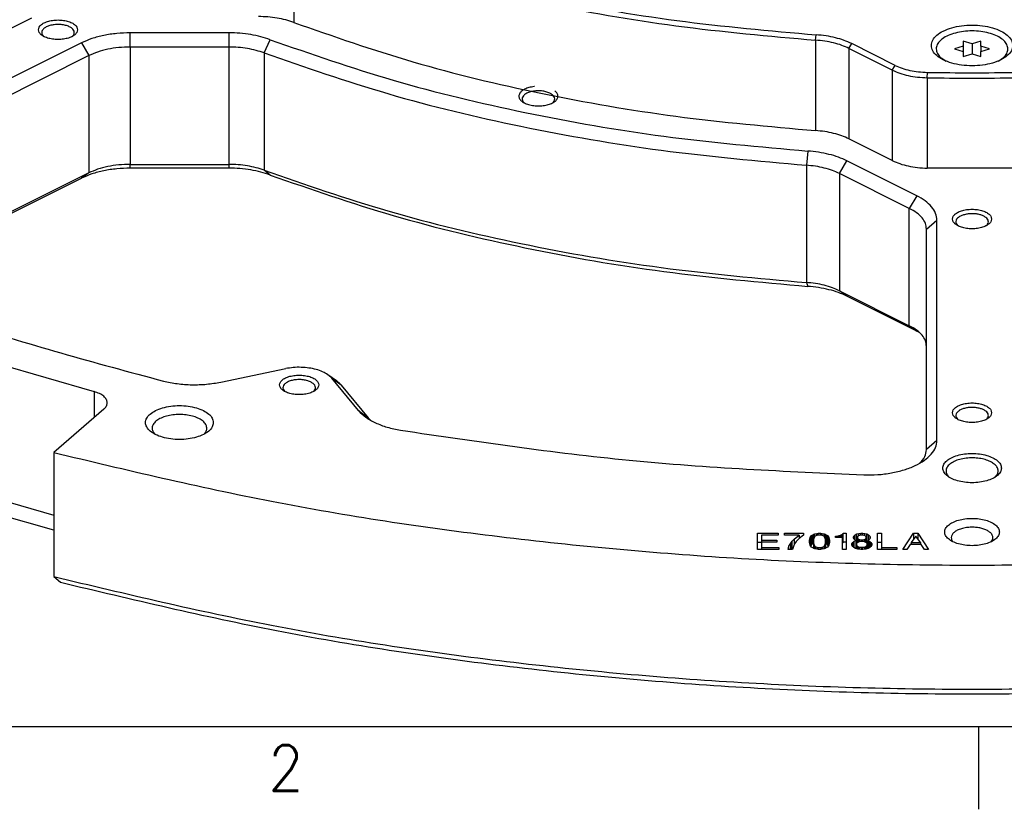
# Model space of a CAD drawing. Header units: inches. Extents: x -343 to 520, y -275 to 283.
# Tile 5 of 42: x -198 to -122, y -275 to -215. Entities that reach past the tile are written whole.
import ezdxf

# ---------------------------------------------------------------- set-up
doc = ezdxf.new("R2010")
doc.units = ezdxf.units.IN
doc.layers.add('1', color=7, linetype='Continuous')
doc.styles.add('CONVERTER_11', font='txt.shx', dxfattribs={"width": 0.9})

# ---------------------------------------------------------------- blocks, each defined once
blk = doc.blocks.new('0515-2034_4__134', base_point=(-127.635, -217.979))
at = {"color": 7, "linetype": 'Continuous'}
for p, q in [((-125.525, -216.844), (-126.2, -217.039)), ((-124.85, -216.649), (-125.525, -216.454)), ((-125.525, -216.454), (-125.525, -216.844)), ((-125.525, -216.844), (-125.525, -217.234)), ((-124.175, -216.454), (-124.85, -216.649)), ((-124.85, -216.649), (-124.85, -217.429)), ((-124.175, -216.844), (-124.175, -216.454)), ((-124.175, -216.844), (-124.175, -217.234)), ((-123.5, -217.039), (-124.175, -216.844)), ((-126.2, -217.039), (-125.525, -217.234)), ((-125.525, -217.234), (-125.525, -217.623)), ((-125.525, -217.623), (-124.85, -217.429)), ((-124.85, -217.429), (-124.175, -217.623)), ((-124.175, -217.234), (-123.5, -217.039)), ((-124.175, -217.623), (-124.175, -217.234)), ((-126.953, -217.933), (-127.095, -217.833)), ((-127.095, -217.833), (-126.849, -217.979)), ((-122.85, -217.979), (-122.605, -217.833)), ((-122.748, -217.934), (-122.605, -217.833))]:
    blk.add_line(p, q, dxfattribs=at)
blk.add_open_spline([(-122.605, -217.833), (-122.492, -217.742), (-122.284, -217.576), (-122.098, -217.234), (-122.091, -216.868), (-122.268, -216.526), (-122.59, -216.232), (-123.035, -215.989), (-123.58, -215.805), (-124.196, -215.69), (-124.85, -215.651), (-125.504, -215.69), (-126.12, -215.805), (-126.665, -215.989), (-127.11, -216.232), (-127.432, -216.526), (-127.609, -216.868), (-127.602, -217.234), (-127.416, -217.576), (-127.208, -217.742), (-127.095, -217.833)], degree=3, knots=[0, 0, 0, 0, 0.431161, 0.7939, 1.127127, 1.486342, 1.912254, 2.418235, 2.997558, 3.631415, 4.294123, 4.956832, 5.590688, 6.170011, 6.675992, 7.101904, 7.461119, 7.794346, 8.157085, 8.588246, 8.588246, 8.588246, 8.588246], dxfattribs=at)
blk = doc.blocks.new('E7018-22581_smp_connector_ring__143', base_point=(-216.35, -226.202))
at = {"color": 1, "linetype": 'Continuous'}
for p, q in [((-176.93, -208.071), (-176.93, -215.017)), ((-136.86, -216.37), (-136.819, -215.962)), ((-136.86, -216.37), (-136.86, -223.316)), ((-134.303, -217.007), (-134.091, -216.641)), ((-134.303, -217.007), (-134.303, -223.953)), ((-130.974, -218.672), (-130.761, -218.306)), ((-130.974, -218.672), (-130.974, -225.618)), ((-128.296, -219.256), (-128.284, -218.847)), ((-128.296, -219.256), (-128.296, -226.202))]:
    blk.add_line(p, q, dxfattribs=at)
at = {"color": 7, "linetype": 'Continuous'}
for p, q in [((-130.761, -218.306), (-134.091, -216.641)), ((-130.974, -218.672), (-134.303, -217.007)), ((-130.974, -225.618), (-134.303, -223.953)), ((-121.404, -226.202), (-128.296, -226.202))]:
    blk.add_line(p, q, dxfattribs=at)
for points, knots in [([(-176.749, -207.692), (-173.727, -208.744), (-167.526, -210.902), (-157.73, -213.225), (-147.439, -215.024), (-140.389, -215.647), (-136.819, -215.962)], [0, 0, 0, 0, 9.594952, 19.684152, 30.161489, 40.908629, 40.908629, 40.908629, 40.908629]), ([(-176.93, -208.071), (-173.897, -209.127), (-167.675, -211.292), (-157.845, -213.624), (-147.518, -215.429), (-140.443, -216.054), (-136.86, -216.37)], [0, 0, 0, 0, 9.628345, 19.752659, 30.266459, 41.051003, 41.051003, 41.051003, 41.051003]), ([(-176.93, -215.017), (-177.133, -214.948), (-177.552, -214.805), (-178.218, -214.67), (-178.919, -214.58), (-179.397, -214.569), (-179.639, -214.563)], [0, 0, 0, 0, 0.643206, 1.325947, 2.036172, 2.760468, 2.760468, 2.760468, 2.760468]), ([(-176.93, -215.017), (-173.897, -216.072), (-167.675, -218.238), (-157.845, -220.569), (-147.518, -222.375), (-140.443, -222.999), (-136.86, -223.316)], [0, 0, 0, 0, 9.628345, 19.752659, 30.266459, 41.051003, 41.051003, 41.051003, 41.051003]), ([(-121.725, -216.779), (-121.749, -216.639), (-121.8, -216.335), (-122.159, -215.955), (-122.66, -215.64), (-123.308, -215.401), (-124.052, -215.25), (-124.85, -215.199), (-125.648, -215.25), (-126.393, -215.401), (-127.039, -215.64), (-127.546, -215.955), (-127.887, -216.335), (-128.016, -216.779), (-127.887, -217.223), (-127.546, -217.603), (-127.039, -217.918), (-126.393, -218.158), (-125.648, -218.308), (-124.85, -218.359), (-124.052, -218.308), (-123.308, -218.158), (-122.66, -217.918), (-122.159, -217.603), (-121.8, -217.223), (-121.749, -216.919), (-121.725, -216.779)], [0, 0, 0, 0, 0.418189, 0.907549, 1.500299, 2.193506, 2.963191, 3.773751, 4.584311, 5.353996, 6.047203, 6.639953, 7.129314, 7.547502, 7.965691, 8.455051, 9.047801, 9.741008, 10.510693, 11.321253, 12.131813, 12.901498, 13.594705, 14.187455, 14.676816, 15.095004, 15.095004, 15.095004, 15.095004]), ([(-134.091, -216.641), (-134.286, -216.553), (-134.692, -216.37), (-135.355, -216.178), (-136.07, -216.031), (-136.566, -215.985), (-136.819, -215.962)], [0, 0, 0, 0, 0.641137, 1.333713, 2.066808, 2.827318, 2.827318, 2.827318, 2.827318]), ([(-134.303, -217.007), (-134.486, -216.924), (-134.866, -216.752), (-135.488, -216.573), (-136.159, -216.435), (-136.624, -216.392), (-136.86, -216.37)], [0, 0, 0, 0, 0.601066, 1.250356, 1.937632, 2.650611, 2.650611, 2.650611, 2.650611]), ([(-130.761, -218.306), (-130.586, -218.384), (-130.219, -218.548), (-129.615, -218.706), (-128.963, -218.816), (-128.513, -218.836), (-128.284, -218.847)], [0, 0, 0, 0, 0.57564, 1.202739, 1.867572, 2.553774, 2.553774, 2.553774, 2.553774]), ([(-130.974, -218.672), (-130.784, -218.757), (-130.387, -218.933), (-129.734, -219.104), (-129.03, -219.223), (-128.543, -219.245), (-128.296, -219.256)], [0, 0, 0, 0, 0.622313, 1.300259, 2.018997, 2.760837, 2.760837, 2.760837, 2.760837]), ([(-134.303, -223.953), (-134.486, -223.87), (-134.866, -223.698), (-135.488, -223.518), (-136.159, -223.381), (-136.624, -223.338), (-136.86, -223.316)], [0, 0, 0, 0, 0.601066, 1.250356, 1.937632, 2.650611, 2.650611, 2.650611, 2.650611]), ([(-130.974, -225.618), (-130.784, -225.702), (-130.387, -225.879), (-129.734, -226.049), (-129.03, -226.169), (-128.543, -226.191), (-128.296, -226.202)], [0, 0, 0, 0, 0.622313, 1.300259, 2.018997, 2.760837, 2.760837, 2.760837, 2.760837])]:
    blk.add_open_spline(points, degree=3, knots=knots, dxfattribs=at)
for points in [[(-128.284, -218.847), (-127.14, -218.863), (-124.85, -218.895), (-122.56, -218.863), (-121.416, -218.847)], [(-128.296, -219.256), (-127.147, -219.273), (-124.85, -219.305), (-122.553, -219.273), (-121.404, -219.256)]]:
    blk.add_open_spline(points, degree=3, dxfattribs=at)
blk = doc.blocks.new('N2398-62570_port_scale_rf_probe_card_ring__145', base_point=(-216.35, -226.202))
for name, p in [('E7018-22581_smp_connector_ring__143', (-216.35, -226.202)), ('0515-2034_4__134', (-127.635, -217.979))]:
    blk.add_blockref(name, p)
blk = doc.blocks.new('psrf_probe_card_unit__146', base_point=(-216.35, -226.202))
blk.add_blockref('N2398-62570_port_scale_rf_probe_card_ring__145', (-216.35, -226.202))
blk = doc.blocks.new('probecard_stiffener_1__147', base_point=(-277.25, -266.577))
at = {"color": 7, "linetype": 'Continuous'}
for p, q in [((-197.055, -214.678), (-220.988, -226.644)), ((-196.157, -216.062), (-196.139, -216.079)), ((-193.922, -216.08), (-193.883, -216.039)), ((-181.912, -215.811), (-189.489, -215.811)), ((-193.237, -216.587), (-217.17, -228.554)), ((-181.912, -216.904), (-189.489, -216.904)), ((-192.671, -217.563), (-216.604, -229.529)), ((-158.447, -219.939), (-158.477, -219.942)), ((-156.882, -220.268), (-156.89, -220.262)), ((-159.27, -221.161), (-159.252, -221.178)), ((-157.035, -221.178), (-156.996, -221.138)), ((-189.489, -225.911), (-181.912, -225.911)), ((-129.102, -228.318), (-134.46, -225.639)), ((-192.671, -226.57), (-209.624, -235.046)), ((-181.912, -226.203), (-189.489, -226.203)), ((-129.668, -229.293), (-135.026, -226.614)), ((-209.477, -235.099), (-193.237, -226.98)), ((-127.55, -247.114), (-127.55, -230.191)), ((-128.35, -247.807), (-128.35, -230.884)), ((-125.976, -230.597), (-125.958, -230.614)), ((-123.742, -230.615), (-123.703, -230.574)), ((-135.026, -235.621), (-129.668, -238.3)), ((-129.102, -238.71), (-134.46, -236.031)), ((-129.064, -238.729), (-128.889, -238.826)), ((-200.047, -241.107), (-192.253, -243.357)), ((-182.537, -242.633), (-177.546, -241.599)), ((-173.655, -242.529), (-174.308, -242.067)), ((-171.95, -244.825), (-174.018, -242.33)), ((-177.638, -243.334), (-177.621, -243.351)), ((-175.404, -243.352), (-175.365, -243.311)), ((-173.279, -242.869), (-171.211, -245.365)), ((-191.521, -244.723), (-195.352, -248.041)), ((-171.108, -245.48), (-171.013, -245.57)), ((-125.976, -245.472), (-125.958, -245.489)), ((-123.742, -245.49), (-123.703, -245.449)), ((-187.647, -246.573), (-187.525, -246.665)), ((-195.352, -248.041), (-195.352, -257.567)), ((-128.888, -248.874), (-128.879, -248.865)), ((-126.652, -249.885), (-126.576, -249.956)), ((-123.125, -249.955), (-123.085, -249.921)), ((-200.047, -251.499), (-195.352, -252.855)), ((-141.33, -255.484), (-141.33, -254.234)), ((-141.33, -254.234), (-139.727, -254.234)), ((-141.02, -254.391), (-141.02, -254.766)), ((-139.727, -254.391), (-141.02, -254.391)), ((-139.727, -254.234), (-139.727, -254.391)), ((-139.248, -254.234), (-137.786, -254.234)), ((-139.248, -254.391), (-139.248, -254.234)), ((-138.123, -254.391), (-139.248, -254.391)), ((-138.658, -254.859), (-138.489, -254.672)), ((-138.489, -254.672), (-138.123, -254.391)), ((-138.489, -255.063), (-138.489, -254.672)), ((-138.123, -254.641), (-138.348, -254.875)), ((-137.786, -254.375), (-138.123, -254.641)), ((-138.123, -254.391), (-138.123, -254.641)), ((-137.786, -254.234), (-137.786, -254.375)), ((-137.336, -254.797), (-137.308, -254.656)), ((-137.308, -254.656), (-137.28, -254.563)), ((-137.308, -255.063), (-137.308, -254.656)), ((-137.28, -254.563), (-137.223, -254.484)), ((-137.28, -255.156), (-137.28, -254.563)), ((-137.223, -254.484), (-137.167, -254.422)), ((-137.223, -255.177), (-137.223, -254.484)), ((-137.167, -254.422), (-137.083, -254.359)), ((-137.167, -255.115), (-137.167, -254.422)), ((-137.083, -254.359), (-136.998, -254.313)), ((-137.083, -255.052), (-137.083, -254.359)), ((-136.998, -254.594), (-137.027, -254.766)), ((-136.998, -254.313), (-136.914, -254.281)), ((-136.998, -254.594), (-136.998, -254.313)), ((-136.942, -254.516), (-136.998, -254.594)), ((-136.886, -254.469), (-136.942, -254.516)), ((-136.914, -254.281), (-136.773, -254.25)), ((-136.914, -254.492), (-136.914, -254.281)), ((-136.773, -254.422), (-136.886, -254.469)), ((-136.773, -254.25), (-136.661, -254.234)), ((-136.773, -254.422), (-136.773, -254.25)), ((-136.661, -254.391), (-136.773, -254.422)), ((-136.661, -254.234), (-136.464, -254.234)), ((-136.661, -254.391), (-136.661, -254.234)), ((-136.464, -254.391), (-136.661, -254.391)), ((-136.464, -254.234), (-136.352, -254.25)), ((-136.464, -254.391), (-136.464, -254.234)), ((-136.352, -254.422), (-136.464, -254.391)), ((-136.352, -254.25), (-136.211, -254.281)), ((-136.352, -254.422), (-136.352, -254.25)), ((-136.239, -254.469), (-136.352, -254.422)), ((-136.183, -254.516), (-136.239, -254.469)), ((-136.211, -254.281), (-136.127, -254.313)), ((-136.211, -254.492), (-136.211, -254.281)), ((-136.127, -254.594), (-136.183, -254.516)), ((-136.127, -254.594), (-136.127, -254.313)), ((-136.127, -254.313), (-136.042, -254.359)), ((-136.098, -254.766), (-136.127, -254.594)), ((-136.042, -254.359), (-135.958, -254.422)), ((-136.042, -255.052), (-136.042, -254.359)), ((-135.958, -254.422), (-135.902, -254.484)), ((-135.958, -255.115), (-135.958, -254.422)), ((-135.902, -254.484), (-135.845, -254.563)), ((-135.902, -255.177), (-135.902, -254.484)), ((-135.845, -254.563), (-135.817, -254.656)), ((-135.845, -255.156), (-135.845, -254.563)), ((-135.817, -255.063), (-135.817, -254.656)), ((-135.817, -254.656), (-135.789, -254.797)), ((-135.339, -254.453), (-135.283, -254.453)), ((-135.339, -254.578), (-135.339, -254.453)), ((-134.805, -254.578), (-135.339, -254.578)), ((-135.283, -254.453), (-135.142, -254.438)), ((-135.283, -254.453), (-135.283, -254.578)), ((-135.142, -254.438), (-135.058, -254.422)), ((-135.142, -254.438), (-135.142, -254.578)), ((-135.058, -254.422), (-134.945, -254.391)), ((-135.058, -254.422), (-135.058, -254.578)), ((-134.945, -254.391), (-134.861, -254.344)), ((-134.945, -254.391), (-134.945, -254.578)), ((-134.861, -254.344), (-134.777, -254.281)), ((-134.861, -254.344), (-134.861, -254.578)), ((-134.805, -255.484), (-134.805, -254.578)), ((-134.777, -254.281), (-134.748, -254.234)), ((-134.777, -254.281), (-134.777, -254.974)), ((-134.748, -254.927), (-134.748, -254.234)), ((-134.748, -254.234), (-134.523, -254.234)), ((-134.523, -254.234), (-134.523, -255.484)), ((-133.961, -254.531), (-133.933, -254.453)), ((-133.961, -254.594), (-133.961, -254.531)), ((-133.933, -254.672), (-133.961, -254.594)), ((-133.933, -254.453), (-133.82, -254.359)), ((-133.933, -254.672), (-133.933, -254.453)), ((-133.82, -254.766), (-133.933, -254.672)), ((-133.82, -254.359), (-133.708, -254.297)), ((-133.82, -254.766), (-133.82, -254.359)), ((-133.708, -254.297), (-133.539, -254.25)), ((-133.708, -254.99), (-133.708, -254.297)), ((-133.623, -254.484), (-133.652, -254.531)), ((-133.652, -254.531), (-133.652, -254.594)), ((-133.652, -254.594), (-133.652, -254.958)), ((-133.652, -254.594), (-133.623, -254.641)), ((-133.567, -254.438), (-133.623, -254.484)), ((-133.623, -254.641), (-133.567, -254.688)), ((-133.623, -254.641), (-133.623, -254.938)), ((-133.483, -254.406), (-133.567, -254.438)), ((-133.567, -254.688), (-133.483, -254.719)), ((-133.567, -254.688), (-133.567, -254.914)), ((-133.539, -254.25), (-133.398, -254.234)), ((-133.539, -254.427), (-133.539, -254.25)), ((-133.37, -254.391), (-133.483, -254.406)), ((-133.483, -254.719), (-133.37, -254.734)), ((-133.483, -254.719), (-133.483, -254.888)), ((-133.398, -254.234), (-133.23, -254.234)), ((-133.398, -254.395), (-133.398, -254.234)), ((-133.258, -254.391), (-133.37, -254.391)), ((-133.37, -254.734), (-133.258, -254.734)), ((-133.37, -254.734), (-133.37, -254.875)), ((-133.145, -254.406), (-133.258, -254.391)), ((-133.258, -254.734), (-133.145, -254.719)), ((-133.258, -254.734), (-133.258, -254.875)), ((-133.23, -254.234), (-133.089, -254.25)), ((-133.23, -254.395), (-133.23, -254.234)), ((-133.061, -254.438), (-133.145, -254.406)), ((-133.145, -254.719), (-133.061, -254.688)), ((-133.145, -254.719), (-133.145, -254.888)), ((-133.089, -254.25), (-132.92, -254.297)), ((-133.089, -254.427), (-133.089, -254.25)), ((-133.005, -254.484), (-133.061, -254.438)), ((-133.061, -254.688), (-133.005, -254.641)), ((-133.061, -254.688), (-133.061, -254.914)), ((-132.977, -254.531), (-133.005, -254.484)), ((-133.005, -254.641), (-132.977, -254.594)), ((-133.005, -254.641), (-133.005, -254.938)), ((-132.977, -254.594), (-132.977, -254.531)), ((-132.977, -254.594), (-132.977, -254.958)), ((-132.92, -254.297), (-132.808, -254.359)), ((-132.92, -254.99), (-132.92, -254.297)), ((-132.808, -254.359), (-132.695, -254.453)), ((-132.808, -254.766), (-132.808, -254.359)), ((-132.695, -254.672), (-132.808, -254.766)), ((-132.695, -254.453), (-132.667, -254.531)), ((-132.695, -254.453), (-132.695, -254.672)), ((-132.667, -254.594), (-132.695, -254.672)), ((-132.667, -254.531), (-132.667, -254.594)), ((-132.105, -254.234), (-131.795, -254.234)), ((-132.105, -255.484), (-132.105, -254.234)), ((-131.795, -254.234), (-131.795, -255.328)), ((-130.164, -255.484), (-129.348, -254.234)), ((-129.18, -254.453), (-129.517, -254.953)), ((-129.348, -254.234), (-129.348, -254.703)), ((-129.348, -254.234), (-129.011, -254.234)), ((-128.814, -254.953), (-129.18, -254.453)), ((-129.011, -254.234), (-128.195, -255.484)), ((-129.011, -254.234), (-129.011, -254.684)), ((-141.33, -254.927), (-141.02, -254.927)), ((-139.698, -255.484), (-141.33, -255.484)), ((-141.02, -254.766), (-139.839, -254.766)), ((-141.02, -254.766), (-141.02, -254.922)), ((-139.839, -254.922), (-141.02, -254.922)), ((-141.02, -254.922), (-141.02, -255.328)), ((-141.02, -255.328), (-141.02, -255.484)), ((-141.02, -255.328), (-139.698, -255.328)), ((-139.839, -254.766), (-139.839, -254.922)), ((-139.698, -255.328), (-139.698, -255.484)), ((-138.967, -255.484), (-138.911, -255.234)), ((-138.63, -255.484), (-138.967, -255.484)), ((-138.911, -255.234), (-138.77, -255)), ((-138.911, -255.484), (-138.911, -255.234)), ((-138.77, -255), (-138.658, -254.859)), ((-138.77, -255.484), (-138.77, -255)), ((-138.658, -255.484), (-138.658, -254.859)), ((-138.573, -255.25), (-138.63, -255.484)), ((-138.489, -255.063), (-138.573, -255.25)), ((-138.348, -254.875), (-138.489, -255.063)), ((-137.336, -254.922), (-137.336, -254.797)), ((-137.308, -255.063), (-137.336, -254.922)), ((-137.28, -255.156), (-137.308, -255.063)), ((-137.223, -255.234), (-137.28, -255.156)), ((-137.223, -255.177), (-137.244, -255.206)), ((-137.167, -255.115), (-137.223, -255.177)), ((-137.167, -255.297), (-137.223, -255.234)), ((-137.083, -255.052), (-137.167, -255.115)), ((-137.083, -255.359), (-137.167, -255.297)), ((-137.027, -255.021), (-137.083, -255.052)), ((-136.998, -255.406), (-137.083, -255.359)), ((-137.027, -254.766), (-137.027, -254.953)), ((-137.027, -254.953), (-137.027, -255.391)), ((-137.027, -254.953), (-136.998, -255.125)), ((-136.998, -255.125), (-136.942, -255.203)), ((-136.998, -255.125), (-136.998, -255.406)), ((-136.914, -255.438), (-136.998, -255.406)), ((-136.942, -255.203), (-136.942, -255.427)), ((-136.942, -255.203), (-136.886, -255.25)), ((-136.773, -255.469), (-136.914, -255.438)), ((-136.886, -255.25), (-136.773, -255.297)), ((-136.886, -255.25), (-136.886, -255.444)), ((-136.773, -255.297), (-136.661, -255.328)), ((-136.773, -255.297), (-136.773, -255.469)), ((-136.661, -255.484), (-136.773, -255.469)), ((-136.661, -255.328), (-136.464, -255.328)), ((-136.661, -255.484), (-136.661, -255.328)), ((-136.464, -255.484), (-136.661, -255.484)), ((-136.464, -255.328), (-136.352, -255.297)), ((-136.464, -255.328), (-136.464, -255.484)), ((-136.352, -255.469), (-136.464, -255.484)), ((-136.352, -255.297), (-136.239, -255.25)), ((-136.352, -255.297), (-136.352, -255.469)), ((-136.211, -255.438), (-136.352, -255.469)), ((-136.239, -255.25), (-136.183, -255.203)), ((-136.239, -255.25), (-136.239, -255.444)), ((-136.127, -255.406), (-136.211, -255.438)), ((-136.183, -255.203), (-136.127, -255.125)), ((-136.183, -255.203), (-136.183, -255.427)), ((-136.127, -255.125), (-136.098, -254.953)), ((-136.127, -255.125), (-136.127, -255.406)), ((-136.042, -255.359), (-136.127, -255.406)), ((-136.098, -254.953), (-136.098, -254.766)), ((-136.098, -254.953), (-136.098, -255.391)), ((-136.042, -255.052), (-136.098, -255.021)), ((-135.958, -255.115), (-136.042, -255.052)), ((-135.958, -255.297), (-136.042, -255.359)), ((-135.902, -255.177), (-135.958, -255.115)), ((-135.902, -255.234), (-135.958, -255.297)), ((-135.845, -255.156), (-135.902, -255.234)), ((-135.881, -255.206), (-135.902, -255.177)), ((-135.817, -255.063), (-135.845, -255.156)), ((-135.789, -254.922), (-135.817, -255.063)), ((-135.789, -254.797), (-135.789, -254.922)), ((-134.777, -254.974), (-134.805, -254.995)), ((-134.523, -255.484), (-134.805, -255.484)), ((-134.748, -254.927), (-134.777, -254.974)), ((-134.523, -254.927), (-134.748, -254.927)), ((-134.073, -255.063), (-134.017, -254.953)), ((-134.073, -255.141), (-134.073, -255.063)), ((-134.017, -255.25), (-134.073, -255.141)), ((-134.017, -254.953), (-133.905, -254.859)), ((-134.017, -255.25), (-134.017, -254.953)), ((-133.933, -255.328), (-134.017, -255.25)), ((-133.792, -255.406), (-133.933, -255.328)), ((-133.905, -254.859), (-133.764, -254.797)), ((-133.905, -255.344), (-133.905, -254.859)), ((-133.764, -254.797), (-133.82, -254.766)), ((-133.623, -255.453), (-133.792, -255.406)), ((-133.764, -254.797), (-133.764, -255.414)), ((-133.708, -254.99), (-133.764, -255.021)), ((-133.708, -255), (-133.736, -255.063)), ((-133.736, -255.063), (-133.736, -255.125)), ((-133.736, -255.125), (-133.708, -255.188)), ((-133.736, -255.125), (-133.736, -255.422)), ((-133.623, -254.938), (-133.708, -255)), ((-133.685, -254.984), (-133.708, -254.99)), ((-133.708, -255.188), (-133.623, -255.25)), ((-133.708, -255.188), (-133.708, -255.43)), ((-133.511, -254.891), (-133.623, -254.938)), ((-133.623, -255.25), (-133.623, -255.453)), ((-133.623, -255.25), (-133.511, -255.297)), ((-133.398, -255.484), (-133.623, -255.453)), ((-133.37, -254.875), (-133.511, -254.891)), ((-133.511, -255.297), (-133.511, -255.469)), ((-133.511, -255.297), (-133.37, -255.313)), ((-133.23, -255.484), (-133.398, -255.484)), ((-133.258, -254.875), (-133.37, -254.875)), ((-133.37, -255.313), (-133.37, -255.484)), ((-133.37, -255.313), (-133.258, -255.313)), ((-133.117, -254.891), (-133.258, -254.875)), ((-133.258, -255.313), (-133.117, -255.297)), ((-133.258, -255.313), (-133.258, -255.484)), ((-133.005, -255.453), (-133.23, -255.484)), ((-133.005, -254.938), (-133.117, -254.891)), ((-133.117, -255.297), (-133.005, -255.25)), ((-133.117, -255.297), (-133.117, -255.469)), ((-132.92, -255), (-133.005, -254.938)), ((-133.005, -255.25), (-132.92, -255.188)), ((-133.005, -255.25), (-133.005, -255.453)), ((-132.836, -255.406), (-133.005, -255.453)), ((-132.92, -254.99), (-132.943, -254.984)), ((-132.864, -255.021), (-132.92, -254.99)), ((-132.892, -255.063), (-132.92, -255)), ((-132.92, -255.188), (-132.892, -255.125)), ((-132.92, -255.188), (-132.92, -255.43)), ((-132.892, -255.125), (-132.892, -255.063)), ((-132.892, -255.125), (-132.892, -255.422)), ((-132.808, -254.766), (-132.864, -254.797)), ((-132.864, -254.797), (-132.723, -254.859)), ((-132.864, -254.797), (-132.864, -255.414)), ((-132.695, -255.328), (-132.836, -255.406)), ((-132.723, -254.859), (-132.611, -254.953)), ((-132.723, -255.344), (-132.723, -254.859)), ((-132.611, -255.25), (-132.695, -255.328)), ((-132.611, -254.953), (-132.555, -255.063)), ((-132.611, -255.25), (-132.611, -254.953)), ((-132.555, -255.141), (-132.611, -255.25)), ((-132.555, -255.063), (-132.555, -255.141)), ((-132.105, -254.927), (-131.795, -254.927)), ((-130.614, -255.484), (-132.105, -255.484)), ((-131.795, -255.328), (-130.614, -255.328)), ((-131.795, -255.328), (-131.795, -255.484)), ((-130.614, -255.328), (-130.614, -255.484)), ((-129.855, -255.484), (-130.164, -255.484)), ((-129.602, -255.109), (-129.855, -255.484)), ((-128.758, -255.109), (-129.602, -255.109)), ((-129.517, -254.953), (-129.517, -255.109)), ((-129.517, -254.953), (-128.814, -254.953)), ((-128.814, -254.953), (-128.814, -255.109)), ((-128.505, -255.484), (-128.758, -255.109)), ((-128.195, -255.484), (-128.505, -255.484)), ((-126.343, -254.865), (-126.317, -254.895)), ((-123.38, -254.893), (-123.334, -254.834)), ((-195.352, -257.567), (-194.851, -257.999))]:
    blk.add_line(p, q, dxfattribs=at)
at = {"color": 1, "linetype": 'Continuous'}
for p, q in [((-189.489, -216.904), (-189.489, -215.811)), ((-181.912, -215.811), (-181.912, -216.904)), ((-193.237, -216.587), (-192.671, -217.563)), ((-189.489, -216.904), (-189.489, -225.911)), ((-181.912, -216.904), (-181.912, -225.911)), ((-179.209, -217.355), (-178.729, -216.342)), ((-192.671, -217.563), (-192.671, -226.57)), ((-179.209, -217.355), (-179.209, -226.362)), ((-137.463, -224.889), (-137.575, -225.978)), ((-189.489, -226.203), (-189.489, -225.911)), ((-181.912, -225.911), (-181.912, -226.203)), ((-137.575, -225.978), (-137.575, -234.984)), ((-135.026, -226.614), (-134.46, -225.639)), ((-192.671, -226.57), (-193.237, -226.98)), ((-178.729, -226.735), (-179.209, -226.362)), ((-135.026, -226.614), (-135.026, -235.621)), ((-129.102, -228.318), (-129.668, -229.293)), ((-129.668, -238.3), (-129.668, -229.293)), ((-128.35, -230.884), (-127.55, -230.191)), ((-137.575, -234.984), (-137.463, -235.281)), ((-134.46, -236.031), (-135.026, -235.621)), ((-129.668, -238.3), (-129.102, -238.71)), ((-173.279, -242.869), (-174.018, -242.33)), ((-192.253, -243.357), (-192.253, -245.357)), ((-171.95, -244.825), (-171.211, -245.365)), ((-127.55, -247.114), (-128.35, -247.807))]:
    blk.add_line(p, q, dxfattribs=at)
at = {"color": 7, "linetype": 'Continuous'}
for points, knots in [([(-193.53, -215.575), (-193.544, -215.501), (-193.575, -215.34), (-193.779, -215.145), (-194.059, -214.99), (-194.417, -214.879), (-194.82, -214.822), (-195.24, -214.822), (-195.644, -214.879), (-196, -214.99), (-196.284, -215.145), (-196.478, -215.34), (-196.554, -215.575), (-196.478, -215.81), (-196.284, -216.004), (-196, -216.16), (-195.644, -216.27), (-195.24, -216.327), (-194.82, -216.327), (-194.417, -216.27), (-194.059, -216.16), (-193.779, -216.004), (-193.575, -215.81), (-193.544, -215.648), (-193.53, -215.575)], [0, 0, 0, 0, 0.219862, 0.48285, 0.805647, 1.182902, 1.596944, 2.023888, 2.43793, 2.815186, 3.137982, 3.400971, 3.620832, 3.840694, 4.103682, 4.426479, 4.803735, 5.217776, 5.644721, 6.058762, 6.436018, 6.758815, 7.021803, 7.241665, 7.241665, 7.241665, 7.241665]), ([(-193.883, -216.039), (-193.844, -215.985), (-193.771, -215.88), (-193.783, -215.675), (-193.906, -215.499), (-194.112, -215.355), (-194.386, -215.246), (-194.708, -215.179), (-195.055, -215.158), (-195.401, -215.186), (-195.718, -215.259), (-195.982, -215.374), (-196.178, -215.522), (-196.287, -215.703), (-196.28, -215.908), (-196.199, -216.009), (-196.157, -216.062)], [0, 0, 0, 0, 0.195366, 0.37337, 0.574024, 0.821358, 1.117639, 1.451763, 1.805555, 2.157803, 2.487517, 2.777255, 3.01736, 3.212726, 3.390731, 3.591385, 3.591385, 3.591385, 3.591385]), ([(-189.489, -215.811), (-189.835, -215.821), (-190.515, -215.839), (-191.502, -215.994), (-192.417, -216.225), (-192.972, -216.47), (-193.237, -216.587)], [0, 0, 0, 0, 1.035232, 2.040846, 2.989306, 3.857436, 3.857436, 3.857436, 3.857436]), ([(-178.729, -216.342), (-178.968, -216.261), (-179.46, -216.095), (-180.243, -215.936), (-181.067, -215.83), (-181.629, -215.817), (-181.912, -215.811)], [0, 0, 0, 0, 0.755983, 1.558167, 2.392461, 3.243193, 3.243193, 3.243193, 3.243193]), ([(-189.489, -216.904), (-189.783, -216.912), (-190.361, -216.928), (-191.198, -217.06), (-191.975, -217.255), (-192.446, -217.463), (-192.671, -217.563)], [0, 0, 0, 0, 0.87897, 1.732794, 2.53809, 3.275182, 3.275182, 3.275182, 3.275182]), ([(-179.209, -217.355), (-179.412, -217.286), (-179.83, -217.145), (-180.495, -217.01), (-181.194, -216.92), (-181.672, -216.909), (-181.912, -216.904)], [0, 0, 0, 0, 0.641872, 1.322972, 2.031335, 2.753654, 2.753654, 2.753654, 2.753654]), ([(-178.729, -216.342), (-175.603, -217.427), (-169.191, -219.651), (-159.067, -222.051), (-148.434, -223.912), (-141.151, -224.561), (-137.463, -224.889)], [0, 0, 0, 0, 9.920536, 20.347512, 31.172752, 42.275722, 42.275722, 42.275722, 42.275722]), ([(-179.209, -217.355), (-176.056, -218.449), (-169.587, -220.693), (-159.372, -223.114), (-148.645, -224.992), (-141.296, -225.646), (-137.575, -225.978)], [0, 0, 0, 0, 10.009014, 20.528984, 31.45077, 42.652763, 42.652763, 42.652763, 42.652763]), ([(-158.477, -219.942), (-158.609, -219.962), (-158.859, -220.001), (-159.194, -220.125), (-159.452, -220.287), (-159.62, -220.488), (-159.663, -220.724), (-159.562, -220.948), (-159.354, -221.132), (-159.062, -221.278), (-158.702, -221.38), (-158.3, -221.429), (-157.887, -221.422), (-157.493, -221.36), (-157.148, -221.247), (-156.874, -221.091), (-156.689, -220.897), (-156.621, -220.666), (-156.697, -220.434), (-156.816, -220.326), (-156.882, -220.268)], [0, 0, 0, 0, 0.399639, 0.758228, 1.061296, 1.3079, 1.52009, 1.742226, 2.011378, 2.338809, 2.716895, 3.127576, 3.547607, 3.952406, 4.319601, 4.633086, 4.888884, 5.104338, 5.321333, 5.580614, 5.580614, 5.580614, 5.580614]), ([(-156.996, -221.138), (-156.958, -221.083), (-156.884, -220.979), (-156.896, -220.774), (-157.019, -220.597), (-157.225, -220.454), (-157.499, -220.345), (-157.821, -220.277), (-158.169, -220.257), (-158.514, -220.284), (-158.831, -220.358), (-159.096, -220.472), (-159.291, -220.62), (-159.401, -220.802), (-159.393, -221.007), (-159.313, -221.108), (-159.27, -221.161)], [0, 0, 0, 0, 0.195366, 0.37337, 0.574023, 0.821356, 1.117635, 1.451758, 1.80555, 2.157797, 2.487511, 2.77725, 3.017356, 3.212723, 3.390727, 3.591379, 3.591379, 3.591379, 3.591379]), ([(-134.46, -225.639), (-134.675, -225.542), (-135.121, -225.339), (-135.852, -225.128), (-136.638, -224.966), (-137.184, -224.915), (-137.463, -224.889)], [0, 0, 0, 0, 0.705896, 1.468307, 2.275286, 3.112497, 3.112497, 3.112497, 3.112497]), ([(-189.489, -225.911), (-189.783, -225.919), (-190.361, -225.934), (-191.198, -226.066), (-191.975, -226.262), (-192.446, -226.47), (-192.671, -226.57)], [0, 0, 0, 0, 0.87897, 1.732794, 2.53809, 3.275182, 3.275182, 3.275182, 3.275182]), ([(-179.209, -226.362), (-179.412, -226.293), (-179.83, -226.151), (-180.495, -226.016), (-181.194, -225.927), (-181.672, -225.916), (-181.912, -225.911)], [0, 0, 0, 0, 0.641872, 1.322972, 2.031335, 2.753654, 2.753654, 2.753654, 2.753654]), ([(-135.026, -226.614), (-135.208, -226.532), (-135.587, -226.36), (-136.207, -226.181), (-136.875, -226.043), (-137.339, -226), (-137.575, -225.978)], [0, 0, 0, 0, 0.599346, 1.246676, 1.931847, 2.642686, 2.642686, 2.642686, 2.642686]), ([(-189.489, -226.203), (-189.835, -226.213), (-190.515, -226.232), (-191.502, -226.387), (-192.417, -226.617), (-192.972, -226.862), (-193.237, -226.98)], [0, 0, 0, 0, 1.035232, 2.040846, 2.989306, 3.857436, 3.857436, 3.857436, 3.857436]), ([(-178.729, -226.735), (-178.968, -226.654), (-179.46, -226.487), (-180.243, -226.328), (-181.067, -226.223), (-181.629, -226.21), (-181.912, -226.203)], [0, 0, 0, 0, 0.755983, 1.558167, 2.392461, 3.243193, 3.243193, 3.243193, 3.243193]), ([(-179.209, -226.362), (-176.056, -227.456), (-169.587, -229.7), (-159.372, -232.121), (-148.645, -233.999), (-141.296, -234.653), (-137.575, -234.984)], [0, 0, 0, 0, 10.009014, 20.528984, 31.45077, 42.652763, 42.652763, 42.652763, 42.652763]), ([(-178.729, -226.735), (-175.603, -227.819), (-169.191, -230.043), (-159.067, -232.443), (-148.434, -234.304), (-141.151, -234.953), (-137.463, -235.281)], [0, 0, 0, 0, 9.920536, 20.347512, 31.172752, 42.275722, 42.275722, 42.275722, 42.275722]), ([(-127.55, -230.191), (-127.571, -230.015), (-127.617, -229.644), (-127.955, -229.136), (-128.453, -228.676), (-128.876, -228.442), (-129.102, -228.318)], [0, 0, 0, 0, 0.526924, 1.108382, 1.779037, 2.550855, 2.550855, 2.550855, 2.550855]), ([(-128.35, -230.884), (-128.368, -230.734), (-128.406, -230.419), (-128.694, -229.988), (-129.117, -229.597), (-129.476, -229.399), (-129.668, -229.293)], [0, 0, 0, 0, 0.447388, 0.941079, 1.510503, 2.16582, 2.16582, 2.16582, 2.16582]), ([(-123.35, -230.109), (-123.364, -230.036), (-123.394, -229.874), (-123.599, -229.68), (-123.879, -229.525), (-124.237, -229.414), (-124.64, -229.357), (-125.06, -229.357), (-125.463, -229.414), (-125.82, -229.525), (-126.104, -229.68), (-126.298, -229.874), (-126.374, -230.109), (-126.298, -230.345), (-126.104, -230.539), (-125.82, -230.694), (-125.463, -230.805), (-125.06, -230.862), (-124.64, -230.862), (-124.237, -230.805), (-123.879, -230.694), (-123.599, -230.539), (-123.394, -230.345), (-123.364, -230.183), (-123.35, -230.109)], [0, 0, 0, 0, 0.219862, 0.48285, 0.805647, 1.182902, 1.596944, 2.023888, 2.43793, 2.815186, 3.137982, 3.400971, 3.620832, 3.840694, 4.103682, 4.426479, 4.803735, 5.217776, 5.644721, 6.058762, 6.436018, 6.758815, 7.021803, 7.241665, 7.241665, 7.241665, 7.241665]), ([(-124.825, -229.701), (-124.93, -229.704), (-125.137, -229.709), (-125.431, -229.765), (-125.689, -229.854), (-125.896, -229.972), (-126.042, -230.116), (-126.112, -230.283), (-126.088, -230.46), (-126.015, -230.55), (-125.976, -230.597)], [0, 0, 0, 0, 0.316521, 0.619078, 0.894165, 1.132113, 1.330178, 1.4973, 1.657286, 1.838451, 1.838451, 1.838451, 1.838451]), ([(-123.703, -230.574), (-123.669, -230.527), (-123.605, -230.439), (-123.591, -230.269), (-123.663, -230.111), (-123.803, -229.973), (-124.001, -229.859), (-124.246, -229.772), (-124.526, -229.714), (-124.724, -229.706), (-124.825, -229.701)], [0, 0, 0, 0, 0.169819, 0.322817, 0.484558, 0.675468, 0.903179, 1.165391, 1.453812, 1.75672, 1.75672, 1.75672, 1.75672]), ([(-216.939, -232.41), (-212.194, -234.366), (-202.413, -238.396), (-192.196, -241.141), (-186.936, -242.555)], [0, 0, 0, 0, 15.378573, 31.700691, 31.700691, 31.700691, 31.700691]), ([(-135.026, -235.621), (-135.208, -235.539), (-135.587, -235.367), (-136.207, -235.188), (-136.875, -235.05), (-137.339, -235.007), (-137.575, -234.984)], [0, 0, 0, 0, 0.599346, 1.246676, 1.931847, 2.642686, 2.642686, 2.642686, 2.642686]), ([(-134.46, -236.031), (-134.675, -235.934), (-135.121, -235.732), (-135.852, -235.521), (-136.638, -235.359), (-137.184, -235.307), (-137.463, -235.281)], [0, 0, 0, 0, 0.705896, 1.468307, 2.275286, 3.112497, 3.112497, 3.112497, 3.112497]), ([(-128.35, -239.891), (-128.368, -239.741), (-128.406, -239.426), (-128.694, -238.995), (-129.117, -238.604), (-129.476, -238.406), (-129.668, -238.3)], [0, 0, 0, 0, 0.447388, 0.941079, 1.510503, 2.16582, 2.16582, 2.16582, 2.16582]), ([(-129.064, -238.729), (-129.071, -238.726), (-129.083, -238.719), (-129.096, -238.713), (-129.102, -238.71)], [0, 0, 0, 0, 0.02127006, 0.04260571, 0.04260571, 0.04260571, 0.04260571]), ([(-174.308, -242.067), (-174.44, -241.987), (-174.721, -241.815), (-175.217, -241.651), (-175.77, -241.536), (-176.361, -241.488), (-176.96, -241.5), (-177.352, -241.566), (-177.546, -241.599)], [0, 0, 0, 0, 0.461765, 0.985296, 1.556258, 2.155135, 2.759763, 3.347458, 3.347458, 3.347458, 3.347458]), ([(-186.936, -242.555), (-186.583, -242.629), (-185.863, -242.781), (-184.751, -242.849), (-183.631, -242.82), (-182.898, -242.695), (-182.537, -242.633)], [0, 0, 0, 0, 1.079598, 2.203614, 3.334067, 4.432451, 4.432451, 4.432451, 4.432451]), ([(-175.012, -242.846), (-175.026, -242.773), (-175.057, -242.611), (-175.261, -242.417), (-175.541, -242.261), (-175.899, -242.151), (-176.302, -242.094), (-176.722, -242.094), (-177.126, -242.151), (-177.482, -242.261), (-177.766, -242.417), (-177.96, -242.611), (-178.036, -242.846), (-177.96, -243.081), (-177.766, -243.276), (-177.482, -243.431), (-177.126, -243.542), (-176.722, -243.599), (-176.302, -243.599), (-175.899, -243.542), (-175.541, -243.431), (-175.261, -243.276), (-175.057, -243.081), (-175.026, -242.92), (-175.012, -242.846)], [0, 0, 0, 0, 0.219862, 0.48285, 0.805647, 1.182902, 1.596944, 2.023888, 2.43793, 2.815186, 3.137982, 3.400971, 3.620832, 3.840694, 4.103682, 4.426479, 4.803735, 5.217776, 5.644721, 6.058762, 6.436018, 6.758815, 7.021803, 7.241665, 7.241665, 7.241665, 7.241665]), ([(-175.365, -243.311), (-175.326, -243.256), (-175.253, -243.152), (-175.265, -242.947), (-175.388, -242.771), (-175.594, -242.627), (-175.868, -242.518), (-176.19, -242.45), (-176.537, -242.43), (-176.883, -242.457), (-177.199, -242.531), (-177.464, -242.645), (-177.66, -242.794), (-177.769, -242.975), (-177.762, -243.18), (-177.681, -243.281), (-177.638, -243.334)], [0, 0, 0, 0, 0.195367, 0.373371, 0.574024, 0.821357, 1.117636, 1.451759, 1.805552, 2.157799, 2.487514, 2.777253, 3.01736, 3.212727, 3.390731, 3.591384, 3.591384, 3.591384, 3.591384]), ([(-174.018, -242.33), (-174.06, -242.283), (-174.148, -242.186), (-174.253, -242.108), (-174.308, -242.067)], [0, 0, 0, 0, 0.1879531, 0.3921552, 0.3921552, 0.3921552, 0.3921552]), ([(-173.279, -242.869), (-173.333, -242.809), (-173.447, -242.683), (-173.584, -242.582), (-173.655, -242.529)], [0, 0, 0, 0, 0.243643, 0.5083494, 0.5083494, 0.5083494, 0.5083494]), ([(-191.521, -244.723), (-191.446, -244.648), (-191.308, -244.51), (-191.227, -244.223), (-191.309, -243.939), (-191.528, -243.696), (-191.851, -243.492), (-192.112, -243.404), (-192.253, -243.357)], [0, 0, 0, 0, 0.313191, 0.580831, 0.848472, 1.161663, 1.541023, 1.984675, 1.984675, 1.984675, 1.984675]), ([(-183.107, -245.739), (-183.127, -245.622), (-183.17, -245.369), (-183.468, -245.053), (-183.885, -244.791), (-184.424, -244.592), (-185.043, -244.467), (-185.707, -244.424), (-186.371, -244.467), (-186.991, -244.592), (-187.528, -244.791), (-187.95, -245.053), (-188.233, -245.369), (-188.341, -245.739), (-188.233, -246.108), (-187.95, -246.424), (-187.528, -246.687), (-186.991, -246.886), (-186.371, -247.01), (-185.707, -247.053), (-185.043, -247.01), (-184.424, -246.886), (-183.885, -246.687), (-183.468, -246.424), (-183.17, -246.108), (-183.127, -245.855), (-183.107, -245.739)], [0, 0, 0, 0, 0.347933, 0.755081, 1.248249, 1.824997, 2.465375, 3.139761, 3.814147, 4.454525, 5.031273, 5.524441, 5.931589, 6.279522, 6.627455, 7.034603, 7.52777, 8.104519, 8.744897, 9.419283, 10.093668, 10.734046, 11.310795, 11.803963, 12.211111, 12.559044, 12.559044, 12.559044, 12.559044]), ([(-171.95, -244.825), (-171.776, -245), (-171.4, -245.377), (-170.639, -245.785), (-169.739, -246.125), (-169.075, -246.257), (-168.729, -246.325)], [0, 0, 0, 0, 0.735973, 1.592235, 2.560276, 3.616959, 3.616959, 3.616959, 3.616959]), ([(-123.35, -244.984), (-123.364, -244.911), (-123.394, -244.749), (-123.599, -244.555), (-123.879, -244.4), (-124.237, -244.289), (-124.64, -244.232), (-125.06, -244.232), (-125.463, -244.289), (-125.82, -244.4), (-126.104, -244.555), (-126.298, -244.749), (-126.374, -244.984), (-126.298, -245.22), (-126.104, -245.414), (-125.82, -245.569), (-125.463, -245.68), (-125.06, -245.737), (-124.64, -245.737), (-124.237, -245.68), (-123.879, -245.569), (-123.599, -245.414), (-123.394, -245.22), (-123.364, -245.058), (-123.35, -244.984)], [0, 0, 0, 0, 0.219862, 0.48285, 0.805647, 1.182902, 1.596944, 2.023888, 2.43793, 2.815186, 3.137982, 3.400971, 3.620832, 3.840694, 4.103682, 4.426479, 4.803735, 5.217776, 5.644721, 6.058762, 6.436018, 6.758815, 7.021803, 7.241665, 7.241665, 7.241665, 7.241665]), ([(-124.825, -244.576), (-124.93, -244.579), (-125.137, -244.584), (-125.431, -244.64), (-125.689, -244.729), (-125.896, -244.847), (-126.042, -244.991), (-126.112, -245.158), (-126.088, -245.335), (-126.015, -245.425), (-125.976, -245.472)], [0, 0, 0, 0, 0.316521, 0.619078, 0.894165, 1.132113, 1.330178, 1.4973, 1.657286, 1.838451, 1.838451, 1.838451, 1.838451]), ([(-123.703, -245.449), (-123.669, -245.402), (-123.605, -245.314), (-123.591, -245.144), (-123.663, -244.986), (-123.803, -244.848), (-124.001, -244.734), (-124.246, -244.647), (-124.526, -244.589), (-124.724, -244.581), (-124.825, -244.576)], [0, 0, 0, 0, 0.169819, 0.322817, 0.484558, 0.675468, 0.903179, 1.165391, 1.453812, 1.75672, 1.75672, 1.75672, 1.75672]), ([(-185.707, -245.122), (-185.878, -245.128), (-186.211, -245.139), (-186.686, -245.232), (-187.105, -245.374), (-187.445, -245.564), (-187.689, -245.792), (-187.818, -246.057), (-187.806, -246.344), (-187.702, -246.494), (-187.647, -246.573)], [0, 0, 0, 0, 0.511228, 0.999743, 1.445383, 1.833531, 2.159346, 2.434297, 2.691591, 2.974758, 2.974758, 2.974758, 2.974758]), ([(-183.767, -246.573), (-183.712, -246.494), (-183.608, -246.344), (-183.596, -246.057), (-183.725, -245.792), (-183.969, -245.564), (-184.309, -245.374), (-184.728, -245.232), (-185.203, -245.139), (-185.537, -245.128), (-185.707, -245.122)], [0, 0, 0, 0, 0.283167, 0.540462, 0.815412, 1.141229, 1.529377, 1.975018, 2.463534, 2.974762, 2.974762, 2.974762, 2.974762]), ([(-171.211, -245.365), (-171.195, -245.384), (-171.162, -245.424), (-171.126, -245.461), (-171.108, -245.48)], [0, 0, 0, 0, 0.0765046, 0.1546252, 0.1546252, 0.1546252, 0.1546252]), ([(-168.729, -246.325), (-162.887, -247.19), (-151.091, -248.935), (-139.179, -249.483), (-133.168, -249.76)], [0, 0, 0, 0, 17.705836, 35.747438, 35.747438, 35.747438, 35.747438]), ([(-133.168, -249.76), (-132.808, -249.76), (-132.097, -249.761), (-131.059, -249.627), (-130.093, -249.399), (-129.238, -249.078), (-128.525, -248.678), (-127.988, -248.21), (-127.622, -247.685), (-127.573, -247.298), (-127.55, -247.114)], [0, 0, 0, 0, 1.077795, 2.132082, 3.131265, 4.048176, 4.863308, 5.56929, 6.17744, 6.725003, 6.725003, 6.725003, 6.725003]), ([(-128.879, -248.865), (-128.726, -248.705), (-128.44, -248.405), (-128.379, -247.997), (-128.35, -247.807)], [0, 0, 0, 0, 0.646978, 1.208551, 1.208551, 1.208551, 1.208551]), ([(-195.352, -248.041), (-189.796, -249.366), (-178.499, -252.06), (-161.035, -254.677), (-143.076, -256.326), (-124.85, -256.865), (-106.624, -256.326), (-88.665, -254.677), (-71.201, -252.06), (-59.904, -249.366), (-54.349, -248.041)], [0, 0, 0, 0, 17.128302, 34.828656, 52.918938, 71.206718, 89.494498, 107.584779, 125.285133, 142.413435, 142.413435, 142.413435, 142.413435]), ([(-122.6, -249.234), (-122.617, -249.134), (-122.654, -248.915), (-122.912, -248.641), (-123.273, -248.414), (-123.739, -248.242), (-124.276, -248.134), (-124.85, -248.097), (-125.424, -248.134), (-125.961, -248.242), (-126.426, -248.414), (-126.791, -248.641), (-127.036, -248.915), (-127.129, -249.234), (-127.036, -249.554), (-126.791, -249.828), (-126.426, -250.055), (-125.961, -250.227), (-125.424, -250.335), (-124.85, -250.372), (-124.276, -250.335), (-123.739, -250.227), (-123.273, -250.055), (-122.912, -249.828), (-122.654, -249.554), (-122.617, -249.335), (-122.6, -249.234)], [0, 0, 0, 0, 0.301096, 0.653435, 1.080215, 1.579325, 2.133498, 2.717101, 3.300704, 3.854877, 4.353986, 4.780766, 5.133106, 5.434202, 5.735297, 6.087637, 6.514417, 7.013526, 7.567699, 8.151302, 8.734905, 9.289079, 9.788188, 10.214968, 10.567307, 10.868403, 10.868403, 10.868403, 10.868403]), ([(-124.646, -248.456), (-124.823, -248.454), (-125.17, -248.449), (-125.67, -248.527), (-126.115, -248.661), (-126.477, -248.85), (-126.736, -249.082), (-126.868, -249.359), (-126.837, -249.657), (-126.716, -249.806), (-126.652, -249.885)], [0, 0, 0, 0, 0.528661, 1.040378, 1.509743, 1.917481, 2.255926, 2.537701, 2.803153, 3.10349, 3.10349, 3.10349, 3.10349]), ([(-123.085, -249.921), (-123.019, -249.85), (-122.897, -249.717), (-122.828, -249.45), (-122.898, -249.188), (-123.089, -248.956), (-123.377, -248.76), (-123.746, -248.606), (-124.178, -248.496), (-124.487, -248.47), (-124.646, -248.456)], [0, 0, 0, 0, 0.287547, 0.537136, 0.786725, 1.074272, 1.418757, 1.821, 2.270375, 2.749598, 2.749598, 2.749598, 2.749598]), ([(-122.75, -254.144), (-122.766, -254.05), (-122.801, -253.846), (-123.042, -253.591), (-123.378, -253.379), (-123.813, -253.218), (-124.314, -253.117), (-124.85, -253.083), (-125.386, -253.117), (-125.887, -253.218), (-126.321, -253.379), (-126.662, -253.591), (-126.891, -253.846), (-126.977, -254.144), (-126.891, -254.443), (-126.662, -254.698), (-126.321, -254.91), (-125.887, -255.071), (-125.386, -255.172), (-124.85, -255.206), (-124.314, -255.172), (-123.813, -255.071), (-123.378, -254.91), (-123.042, -254.698), (-122.801, -254.443), (-122.766, -254.239), (-122.75, -254.144)], [0, 0, 0, 0, 0.281023, 0.609873, 1.008201, 1.474036, 1.991265, 2.535961, 3.080657, 3.597885, 4.063721, 4.462048, 4.790899, 5.071921, 5.352944, 5.681794, 6.080122, 6.545958, 7.063186, 7.607882, 8.152578, 8.669807, 9.135642, 9.53397, 9.86282, 10.143843, 10.143843, 10.143843, 10.143843]), ([(-124.687, -253.782), (-124.823, -253.78), (-125.09, -253.776), (-125.477, -253.833), (-125.824, -253.932), (-126.113, -254.072), (-126.326, -254.246), (-126.449, -254.451), (-126.459, -254.679), (-126.383, -254.801), (-126.343, -254.865)], [0, 0, 0, 0, 0.406795, 0.801823, 1.166832, 1.487525, 1.757, 1.981153, 2.184671, 2.404647, 2.404647, 2.404647, 2.404647]), ([(-123.334, -254.834), (-123.303, -254.777), (-123.243, -254.668), (-123.25, -254.471), (-123.342, -254.289), (-123.509, -254.129), (-123.738, -253.993), (-124.02, -253.886), (-124.342, -253.81), (-124.57, -253.791), (-124.687, -253.782)], [0, 0, 0, 0, 0.190899, 0.37007, 0.563188, 0.788999, 1.054477, 1.357623, 1.690799, 2.042962, 2.042962, 2.042962, 2.042962]), ([(-195.352, -257.567), (-189.796, -258.892), (-178.499, -261.587), (-161.035, -264.203), (-143.076, -265.852), (-124.85, -266.391), (-106.624, -265.852), (-88.665, -264.203), (-71.201, -261.587), (-59.904, -258.892), (-54.349, -257.567)], [0, 0, 0, 0, 17.128302, 34.828656, 52.918938, 71.206718, 89.494498, 107.584779, 125.285133, 142.413435, 142.413435, 142.413435, 142.413435]), ([(-194.851, -257.999), (-189.334, -259.314), (-178.117, -261.988), (-160.777, -264.585), (-142.946, -266.221), (-124.85, -266.756), (-106.754, -266.221), (-88.923, -264.585), (-71.583, -261.988), (-60.366, -259.314), (-54.849, -257.999)], [0, 0, 0, 0, 17.007288, 34.581904, 52.543217, 70.700388, 88.857559, 106.818872, 124.393488, 141.400776, 141.400776, 141.400776, 141.400776])]:
    blk.add_open_spline(points, degree=3, knots=knots, dxfattribs=at)
blk = doc.blocks.new('probe_card_stiffener_E7018-24155__148', base_point=(-277.25, -266.577))
blk.add_blockref('probecard_stiffener_1__147', (-277.25, -266.577))
blk = doc.blocks.new('probe_card_stiffner_assy_E7018-64155__150', base_point=(-277.25, -266.577))
blk.add_blockref('probe_card_stiffener_E7018-24155__148', (-277.25, -266.577))
blk = doc.blocks.new('probe_card_E7018-96550__151', base_point=(-255.72, -254.18))
at = {"color": 7, "linetype": 'Continuous'}
for p, q in [((-195.352, -254.015), (-202.784, -251.87)), ((-47.12, -251.742), (-54.349, -254.18))]:
    blk.add_line(p, q, dxfattribs=at)
blk = doc.blocks.new('probe_card_assy__152', base_point=(-277.25, -266.577))
for name, p in [('probe_card_stiffner_assy_E7018-64155__150', (-277.25, -266.577)), ('psrf_probe_card_unit__146', (-216.35, -226.202)), ('probe_card_E7018-96550__151', (-255.72, -254.18))]:
    blk.add_blockref(name, p)
blk = doc.blocks.new('gen2', base_point=(-124.85, -182))
blk.add_blockref('probe_card_assy__152', (-277.25, -266.577))
blk = doc.blocks.new('Drawing_Grid_Zones', base_point=(-248.717, -265.13))
at = {"layer": '1', "color": 4, "linetype": 'Continuous'}
blk.add_line((-124.359, -269.09), (-124.359, -275.44), dxfattribs=at)
at = {"layer": '1', "color": 4, "insert": (-177.54, -272.265), "char_height": 3.5, "attachment_point": 5, "line_spacing_factor": 1.080432, "style": 'CONVERTER_11'}
blk.add_mtext('2', dxfattribs=at)
blk = doc.blocks.new('D_Size_Verigy_Frame', base_point=(-248.717, -265.13))
at = {"layer": '1', "color": 7, "linetype": 'Continuous'}
blk.add_line((-334.084, -269.09), (510.816, -269.09), dxfattribs=at)
at = {"layer": '1'}
blk.add_blockref('Drawing_Grid_Zones', (-248.717, -265.13), dxfattribs=at)
blk = doc.blocks.new('1')
for name, p in [('D_Size_Verigy_Frame', (-248.717, -265.13)), ('gen2', (-124.85, -182))]:
    blk.add_blockref(name, p)

msp = doc.modelspace()

# ---------------------------------------------------------------- block references
at = {"layer": '1'}
msp.add_blockref('1', (0, 0), dxfattribs=at)

doc.saveas('drawing.dxf')
